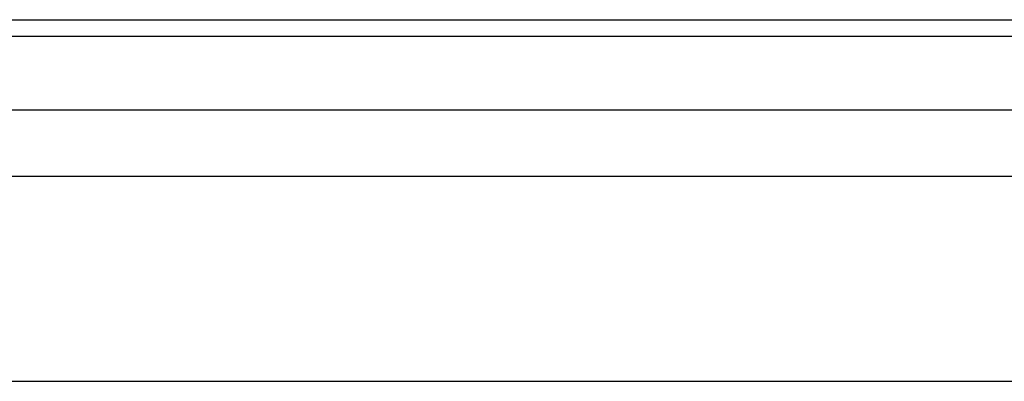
# Model space of a CAD drawing. Extents: x 0 to 286551, y -50 to 581131.
# Tile 64 of 207: x 112711 to 113601, y 560667 to 560995. Entities that reach past the tile are written whole.
import ezdxf

# ---------------------------------------------------------------- set-up
doc = ezdxf.new("R2010")
doc.units = 0
doc.header["$MEASUREMENT"] = 0
doc.layers.add('0.13', color=5, linetype='CONTINUOUS')

msp = doc.modelspace()

# ---------------------------------------------------------------- linework, layer by layer
at = {"layer": '0.13'}
for points in [[(110772.64, 560994.52), (114326.91, 560994.52)], [(110772.64, 560979.52), (114326.91, 560979.52)], [(110764.57, 560912.99), (114326.91, 560912.99)], [(110738.41, 560852.99), (114326.91, 560852.99)], [(110738.41, 560667.22), (114326.91, 560667.22)]]:
    msp.add_lwpolyline(points, dxfattribs=at)

doc.saveas('drawing.dxf')
